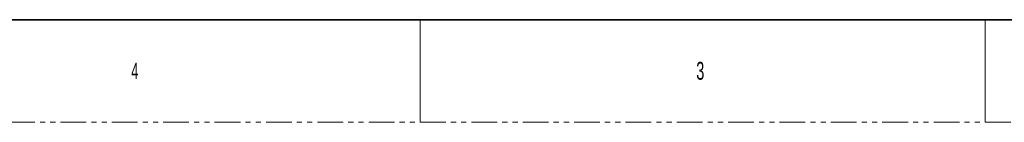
# Model space of a CAD drawing. Header units: millimetres. Extents: x 0 to 1118, y 0 to 864.
# Tile 82 of 200: x 599 to 843, y 0 to 25. Entities that reach past the tile are written whole.
import ezdxf

# ---------------------------------------------------------------- set-up
doc = ezdxf.new("R2010")
doc.units = ezdxf.units.MM
doc.linetypes.add('PHANTOM', pattern=[12.7, 6.35, -1.27, 1.27, -1.27, 1.27, -1.27])
doc.styles.add('SLDTEXTSTYLE1', font='TXT', dxfattribs={"width": 0.6})

msp = doc.modelspace()

# ---------------------------------------------------------------- linework, layer by layer
at = {"color": 7, "linetype": 'Continuous', "lineweight": 35}
msp.add_line((12.7, 25.4), (1104.9, 25.4), dxfattribs=at)
at = {"color": 7, "linetype": 'Continuous', "lineweight": 18}
for p, q in [((698.5, 25.4), (698.5, 0)), ((838.2, 25.4), (838.2, 0))]:
    msp.add_line(p, q, dxfattribs=at)
at = {"color": 7, "linetype": 'PHANTOM', "lineweight": 18}
msp.add_line((0, 0), (1117.6, 0), dxfattribs=at)

# ---------------------------------------------------------------- texts
at = {"color": 7, "linetype": 'Continuous', "lineweight": 0, "attachment_point": 1, "style": 'SLDTEXTSTYLE1'}
for s, insert, char_height in [('4', (627.062, 14.729), 3.969), ('3', (766.794, 14.973), 4.445)]:
    msp.add_mtext(s, dxfattribs=dict(at, insert=insert, char_height=char_height))

doc.saveas('drawing.dxf')
